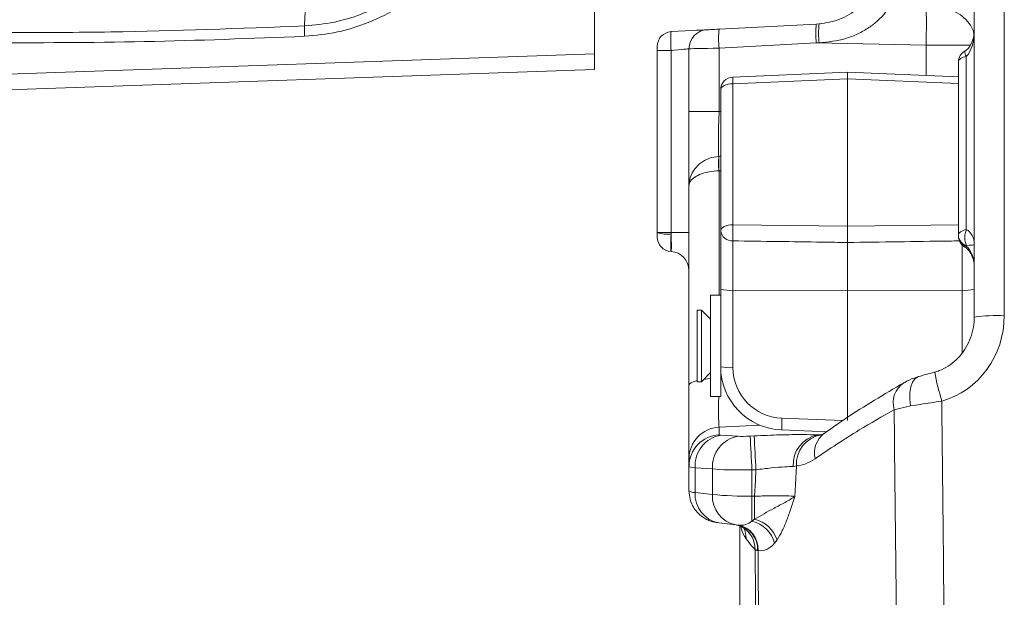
# Model space of a CAD drawing. Header units: millimetres. Extents: x 0 to 8410, y 0 to 5940.
# Tile 35 of 179: x 1381 to 1537, y 3866 to 3957. Entities that reach past the tile are written whole.
import ezdxf

# ---------------------------------------------------------------- set-up
doc = ezdxf.new("R2010")
doc.units = ezdxf.units.MM
doc.header["$LTSCALE"] = 10

msp = doc.modelspace()

# ---------------------------------------------------------------- linework, layer by layer
at = {"color": 7, "linetype": 'Continuous', "lineweight": 0}
for p, q in [((1531.85, 3910.52), (1531.85, 4021.8)), ((1471.95, 3964.77), (1471.95, 3952.07)), ((1491.59, 3955.97), (1506.92, 3956.77)), ((1506.92, 3956.77), (1507.38, 3956.79)), ((1481.85, 3923.86), (1481.85, 3952.58)), ((1486.85, 3942.95), (1486.85, 3952.87)), ((1529.35, 3950.61), (1529.35, 3950.76)), ((1529.35, 3923.59), (1529.35, 3950.61)), ((1471.95, 3949.59), (1375.65, 3946.23)), ((1511.85, 3949.19), (1493.77, 3948.4)), ((1529.35, 3948.43), (1511.85, 3949.19)), ((1511.85, 3948.12), (1511.85, 3949.19)), ((1511.85, 3948.12), (1511.85, 3924.89)), ((1491.85, 3924.15), (1491.85, 3946.4)), ((1486.85, 3931.29), (1486.85, 3942.95)), ((1486.85, 3899.74), (1486.85, 3931.29)), ((1481.85, 3923.8), (1481.85, 3923.86)), ((1481.85, 3923.17), (1481.85, 3923.8)), ((1491.85, 3914.89), (1491.85, 3924.15)), ((1529.35, 3923.43), (1529.35, 3923.59)), ((1511.85, 3922.3), (1511.85, 3914.7)), ((1529.35, 3923.4), (1529.35, 3923.43)), ((1529.35, 3923.31), (1529.35, 3923.4)), ((1491.85, 3902.69), (1491.85, 3914.89)), ((1511.85, 3914.7), (1511.85, 3894.17)), ((1491.85, 3913.97), (1490.25, 3913.97)), ((1490.25, 3902.91), (1490.25, 3913.97)), ((1488.8, 3911.62), (1488.15, 3911.62)), ((1488.15, 3905.16), (1488.15, 3911.62)), ((1490.25, 3910.17), (1488.8, 3911.62)), ((1488.8, 3905.16), (1488.8, 3911.62)), ((1488.15, 3900.32), (1488.15, 3905.16)), ((1488.8, 3900.32), (1488.8, 3905.16)), ((1490.25, 3897.97), (1490.25, 3902.91)), ((1491.85, 3897.97), (1491.85, 3902.69)), ((1488.15, 3900.32), (1488.8, 3900.32)), ((1488.8, 3900.32), (1490.25, 3901.77)), ((1486.85, 3888.17), (1486.85, 3899.74)), ((1490.25, 3897.97), (1491.85, 3897.97)), ((1501.5, 3892.7), (1508.6, 3892.43)), ((1486.85, 3886.97), (1486.85, 3888.17)), ((1486.85, 3883.08), (1486.85, 3886.97)), ((1491.55, 3878.04), (1494.28, 3877.71)), ((1494.38, 3877.7), (1494.28, 3877.71)), ((1494.38, 3877.7), (1494.5, 3877.69)), ((1494.85, 3877.53), (1494.85, 3856.07)), ((1495.99, 3876.82), (1495.8, 3876.98))]:
    msp.add_line(p, q, dxfattribs=at)
at = {"color": 8, "linetype": 'Continuous', "lineweight": 0}
for p, q in [((1536.59, 4022.01), (1536.59, 3910.74)), ((1506.92, 3953.78), (1491.59, 3952.97)), ((1507.38, 3953.79), (1506.92, 3953.78)), ((1524.27, 3953.45), (1506.92, 3953.78)), ((1531.24, 3953.45), (1524.27, 3953.45)), ((1524.27, 3948.65), (1524.27, 3953.45)), ((1375.67, 3948.71), (1471.95, 3952.07)), ((1484.02, 3952.58), (1481.85, 3952.58)), ((1484.02, 3952.58), (1484.02, 3923.86)), ((1491.59, 3952.97), (1491.59, 3942.95)), ((1530.6, 3951.66), (1530.6, 3924.33)), ((1511.85, 3948.12), (1493.78, 3947.34)), ((1493.78, 3947.34), (1493.78, 3925.08)), ((1529.35, 3947.36), (1511.85, 3948.12)), ((1491.59, 3942.95), (1486.85, 3942.95)), ((1491.59, 3942.95), (1491.85, 3942.96)), ((1491.55, 3935.88), (1491.57, 3935.88)), ((1491.59, 3933.61), (1491.55, 3933.61)), ((1491.59, 3933.61), (1491.59, 3913.97)), ((1484.02, 3923.86), (1481.85, 3923.86)), ((1484.02, 3923.86), (1484.02, 3923.61)), ((1486.85, 3923.86), (1484.02, 3923.86)), ((1493.78, 3925.08), (1511.85, 3924.89)), ((1511.85, 3924.89), (1529.35, 3925.08)), ((1493.78, 3922.54), (1493.78, 3914.75)), ((1484.02, 3920.88), (1484.02, 3920.87)), ((1529.92, 3914.75), (1529.92, 3921.91)), ((1530.6, 3921.81), (1530.6, 3921.69)), ((1493.78, 3914.75), (1511.85, 3914.7)), ((1493.78, 3914.75), (1493.78, 3902.55)), ((1529.92, 3914.75), (1511.85, 3914.7)), ((1529.92, 3904.83), (1529.92, 3914.75)), ((1491.85, 3900.88), (1492.02, 3900.89)), ((1521.81, 3896.5), (1519.21, 3895.9)), ((1501.5, 3894.56), (1511.13, 3894.2)), ((1498.01, 3893.47), (1491.59, 3893.15)), ((1491.59, 3893.15), (1491.59, 3891.95)), ((1491.89, 3891.89), (1494.62, 3891.7)), ((1496.52, 3891.72), (1497.16, 3891.76)), ((1507.1, 3891.92), (1507.8, 3891.96)), ((1507.1, 3891.92), (1507.75, 3891.94)), ((1490.55, 3886.55), (1487.82, 3886.73)), ((1487.82, 3886.73), (1487.82, 3882.83)), ((1490.55, 3882.5), (1490.55, 3886.55)), ((1497.42, 3886.43), (1496.78, 3886.39)), ((1496.78, 3886.39), (1496.78, 3882.25)), ((1503.8, 3887.02), (1503.31, 3886.95)), ((1487.82, 3882.83), (1490.55, 3882.5)), ((1496.78, 3882.25), (1497.19, 3882.25)), ((1496.78, 3878.31), (1496.78, 3882.25)), ((1497.19, 3878.61), (1497.19, 3882.25)), ((1496.78, 3878.31), (1497.19, 3878.61)), ((1497.29, 3873.85), (1497.25, 3873.89)), ((1500.77, 3875.37), (1500.36, 3874.83)), ((1497.74, 3873.66), (1497.66, 3873.68))]:
    msp.add_line(p, q, dxfattribs=at)
at = {"color": 8, "linetype": 'Continuous', "lineweight": 0, "flags": 128}
for points in [[(1531.85, 3954.72), (1531.71, 3955.67), (1531.28, 3956.59), (1530.59, 3957.44), (1529.66, 3958.2), (1528.51, 3958.83), (1527.2, 3959.31), (1525.77, 3959.63), (1524.27, 3959.77)], [(1486.85, 3952.87), (1486.8, 3952.87), (1486.64, 3952.85), (1486.38, 3952.82), (1486.03, 3952.79), (1485.61, 3952.74), (1485.12, 3952.69), (1484.58, 3952.63), (1484.02, 3952.58)], [(1491.59, 3952.97), (1490.65, 3952.95), (1489.76, 3952.93), (1488.94, 3952.92), (1488.23, 3952.9), (1487.64, 3952.89), (1487.21, 3952.88), (1486.94, 3952.87), (1486.85, 3952.87)], [(1530.6, 3951.66), (1530.34, 3951.6), (1530.09, 3951.52), (1529.88, 3951.42), (1529.7, 3951.31), (1529.55, 3951.18), (1529.44, 3951.05), (1529.38, 3950.91), (1529.35, 3950.76)], [(1493.78, 3947.34), (1493.4, 3947.32), (1493.04, 3947.26), (1492.71, 3947.17), (1492.42, 3947.05), (1492.18, 3946.91), (1492, 3946.75), (1491.89, 3946.58), (1491.85, 3946.4)], [(1493.78, 3925.08), (1493.4, 3925.06), (1493.04, 3925), (1492.71, 3924.92), (1492.42, 3924.8), (1492.18, 3924.66), (1492, 3924.5), (1491.89, 3924.33), (1491.85, 3924.15)], [(1529.35, 3923.43), (1529.38, 3923.58), (1529.44, 3923.72), (1529.55, 3923.85), (1529.7, 3923.97), (1529.88, 3924.09), (1530.09, 3924.19), (1530.34, 3924.27), (1530.6, 3924.33)], [(1530.6, 3921.69), (1530.5, 3921.6), (1530.42, 3921.56), (1530.39, 3921.56)], [(1488.15, 3900.5), (1487.64, 3900.35), (1487.21, 3900.16), (1486.94, 3899.96), (1486.85, 3899.74)], [(1490.25, 3900.81), (1489.76, 3900.77), (1489.18, 3900.69)], [(1523.1, 3901.13), (1523.04, 3901.12), (1522.52, 3900.8), (1522.11, 3900.26), (1521.82, 3899.51), (1521.67, 3898.61), (1521.67, 3897.58), (1521.81, 3896.5)], [(1497.19, 3882.25), (1497.32, 3884.68), (1497.42, 3886.43)], [(1503.8, 3887.02), (1503.65, 3884.08), (1503.56, 3882.22)]]:
    msp.add_lwpolyline(points, dxfattribs=at)
at = {"color": 7, "linetype": 'Continuous', "lineweight": 0, "flags": 128}
for points in [[(1489.7, 3955.87), (1489.59, 3955.86), (1489.27, 3955.85), (1488.75, 3955.82), (1488.06, 3955.78), (1487.2, 3955.74), (1486.22, 3955.69), (1485.15, 3955.63), (1484.03, 3955.57)], [(1489.7, 3955.87), (1489.73, 3955.87), (1489.84, 3955.88), (1490.01, 3955.88), (1490.25, 3955.9), (1490.53, 3955.91), (1490.86, 3955.93), (1491.22, 3955.95), (1491.59, 3955.97)]]:
    msp.add_lwpolyline(points, dxfattribs=at)
at = {"color": 8, "linetype": 'Continuous', "lineweight": 0}
for centre, radius, start, end in [((1446.66, 3956.03), 20.48, 178.7902, 183.3412), ((1521.28, 3955.27), 14.43, 174.0433, 185.9567), ((1521.73, 3955.29), 14.43, 174.0259, 185.969), ((1505.95, 3954.47), 14.43, 174.0432, 185.9568), ((1531.58, 3952.36), 1.2, 172.6025, 215.5076), ((1506.57, 3948.07), 12.81, 178.5464, 183.2902), ((1507.91, 3934.74), 16.4, 176.0293, 183.9707), ((1511.59, 3934.97), 20.05, 177.4066, 183.9001), ((1483.51, 3929.98), 6.39, 255.0219, 274.6436), ((1493.66, 3924.36), 1.82, 186.6557, 273.8631), ((1529.07, 3923.81), 35.31, 177.9362, 182.0638), ((1533.67, 3923.07), 3.31, 157.6414, 202.3586), ((1484.15, 3923.17), 2.3, 180.0988, 266.8672), ((1531.12, 3923.5), 1.77, 182.2626, 252.9904), ((1531.12, 3923.38), 1.77, 182.2626, 252.9904), ((1493.31, 3921.68), 6.95, 257.8704, 273.8707), ((1530.39, 3921.68), 6.95, 266.1295, 282.1294), ((1535.45, 3883.42), 27.34, 87.605, 97.5578), ((1493.31, 3909.48), 6.95, 257.8609, 273.8732), ((1557.4, 3906.96), 32.17, 189.1462, 197.5726), ((1522.92, 3896.96), 3.86, 124.0615, 195.9779), ((1514.83, 3893.59), 13.36, 175.8648, 183.8459), ((1491.85, 3888.17), 4.99, 92.9252, 179.9358), ((1491.85, 3886.96), 4.99, 92.9252, 179.9344), ((1492.7, 3887.07), 4.89, 99.5421, 183.9), ((1495.43, 3886.88), 4.89, 99.5415, 183.9006), ((1930.06, 3910.34), 433.94, 182.4585, 183.1631), ((1930.31, 3910.35), 433.56, 182.4583, 183.1635), ((1508.08, 3887.24), 4.78, 101.8768, 183.4403), ((1508.45, 3887.33), 4.65, 98.725, 183.8639), ((1510.65, 3889.03), 4.01, 128.1578, 192.43), ((1487.73, 3884.48), 1.65, 237.7989, 273.0245), ((1492.36, 3882.52), 4.55, 176.1024, 259.7242), ((1495.12, 3882.21), 4.58, 176.4033, 259.4247), ((1496.11, 3943), 60.75, 264.7503, 270.6384), ((1496.02, 3873.73), 5.02, 19.0846, 76.5128), ((1493.87, 3873.93), 3.8, 356.1535, 82.3479), ((1493.95, 3873.93), 3.8, 355.9047, 81.6249), ((1491.87, 3875.56), 3.98, 359.7576, 24.4651), ((1495.7, 3873.61), 4.82, 14.6543, 76.968), ((1493.31, 3873.88), 3.97, 359.6005, 47.6161), ((1493.31, 3873.93), 3.95, 359.4205, 45.165)]:
    msp.add_arc(centre, radius, start, end, dxfattribs=at)
at = {"color": 7, "linetype": 'Continuous', "lineweight": 0}
for centre, radius, start, end in [((1484.15, 3953.27), 2.3, 93, 180), ((1489.85, 3952.87), 3, 93, 180), ((1531.35, 3950.76), 2, 118.8071, 180), ((1493.85, 3946.4), 2, 92.487, 180), ((1484.15, 3923.16), 2.3, 180, 266.7551), ((1531.35, 3923.31), 2, 180, 241.1929), ((1483.85, 3917.87), 3, 0, 86.7551)]:
    msp.add_arc(centre, radius, start, end, dxfattribs=at)
at = {"color": 8, "linetype": 'Continuous', "lineweight": 0}
for centre, major_axis, ratio, start_param, end_param in [((1523.85, 3953.45), (0.15, 10), 0.041861, 4.71321, 5.397411), ((1529.85, 3955.8), (0, 4.47), 0.447618, 3.525989, 4.712389), ((1491.85, 3942.98), (0.26, 7.22), 0.03601, 1.576737, 2.961692), ((1099.42, 3922.42), (978.19, 49.63), 0.007159, 5.124512, 5.124833), ((1099.26, 3923.09), (978.38, 48.96), 0.010141, 5.124488, 5.12478), ((1484.15, 3923.87), (0.12, 3), 0.040063, 1.658586, 3.055561), ((1483.85, 3923.88), (-0.16, 3.01), 0.051695, 3.221701, 4.618676), ((1529.85, 3921.99), (0, 2.53), 0.79087, 4.712389, 5.898789), ((1529.85, 3921.99), (2, 0), 0.095, 5.096786, 6.283185), ((1529.85, 3918.27), (0, 3.69), 0.542229, 4.712389, 5.898789), ((1523.59, 3910.48), (2.34, 13.52), 0.945669, 3.566085, 4.893545), ((1501.78, 3902.53), (7.39, -3.07), 0.996557, 3.533682, 5.069572), ((1491.85, 3903.15), (0.25, 10.02), 0.021009, 2.114606, 3.073376), ((1493.79, 3892.06), (2.2, 0.12), 0.069565, 3.137938, 3.661537), ((1496.52, 3891.88), (2.2, 0.12), 0.069565, 3.661537, 4.708734), ((1494.05, 3887.08), (7.2, 0.12), 0.069739, 3.140473, 3.664072), ((1496.78, 3886.9), (7.2, 0.12), 0.069739, 3.664072, 4.711269)]:
    msp.add_ellipse(centre, major_axis=major_axis, ratio=ratio, start_param=start_param, end_param=end_param, dxfattribs=at)
at = {"color": 7, "linetype": 'Continuous', "lineweight": 0}
msp.add_ellipse((1501.85, 3902.67), major_axis=(9.44, -3.32), ratio=0.996882, start_param=3.478475, end_param=5.014365, dxfattribs=at)
at = {"color": 8, "linetype": 'Continuous', "lineweight": 0}
for points, knots in [([(1426.18, 3956.46), (1426.26, 3957.73), (1426.42, 3960.27), (1426.74, 3965.17), (1427.09, 3970.82), (1427.36, 3975.31), (1427.49, 3977.55)], [0, 0, 0, 0, 0.249268, 0.4985356, 0.7492676, 1, 1, 1, 1]), ([(1426.18, 3956.46), (1427.76, 3956.61), (1430.98, 3956.92), (1435.34, 3958.31), (1439.87, 3960.44), (1442.51, 3962.51), (1444.11, 3963.76)], [0, 0, 0, 0, 0.241561, 0.490364, 0.690687, 1, 1, 1, 1]), ([(1445.33, 3962.6), (1443.96, 3961.51), (1441.17, 3959.28), (1436.41, 3956.95), (1431.38, 3955.33), (1427.95, 3955), (1426.21, 3954.84)], [0, 0, 0, 0, 0.250942, 0.509331, 0.751108, 1, 1, 1, 1]), ([(1518.69, 3959.87), (1518.41, 3959.41), (1517.86, 3958.52), (1516.64, 3957.26), (1515.21, 3956.13), (1513.51, 3955.19), (1510.91, 3954.16), (1508.8, 3953.94), (1507.38, 3953.79)], [0, 0, 0, 0, 0.140606, 0.269339, 0.398304, 0.544991, 0.691863, 1, 1, 1, 1]), ([(1375.65, 3955.44), (1376.99, 3955.43), (1383.65, 3955.4), (1400.5, 3955.5), (1416, 3956.08), (1426.18, 3956.46)], [0, 0, 0, 0, 0.079106, 0.395541, 1, 1, 1, 1]), ([(1426.21, 3954.84), (1417.79, 3954.5), (1400.94, 3953.83), (1384.08, 3953.82), (1375.65, 3953.81)], [0, 0, 0, 0, 0.499825, 1, 1, 1, 1]), ([(1484.03, 3955.57), (1484.02, 3955.55), (1484, 3955.51), (1483.98, 3955.18), (1483.97, 3954.63), (1483.98, 3953.9), (1484, 3953.13), (1484.02, 3952.69), (1484.02, 3952.58)], [0, 0, 0, 0, 0.150858, 0.365977, 0.500286, 0.714708, 0.928972, 1, 1, 1, 1]), ([(1491.55, 3935.88), (1491.05, 3935.81), (1490.07, 3935.67), (1488.76, 3934.96), (1487.68, 3933.92), (1487, 3932.65), (1486.85, 3931.72), (1486.85, 3931.29), (1486.85, 3931.29)], [0, 0, 0, 0, 0.197289, 0.387424, 0.584885, 0.806952, 0.998065, 1, 1, 1, 1]), ([(1491.55, 3933.61), (1491.05, 3933.57), (1490.07, 3933.5), (1488.76, 3933.14), (1487.68, 3932.62), (1487, 3931.98), (1486.85, 3931.51), (1486.85, 3931.29), (1486.85, 3931.29)], [0, 0, 0, 0, 0.196768, 0.386906, 0.584795, 0.80723, 0.998066, 1, 1, 1, 1]), ([(1511.85, 3922.3), (1510.52, 3922.31), (1504.5, 3922.4), (1498.48, 3922.48), (1493.78, 3922.54)], [0, 0, 0, 0, 0.221155, 1, 1, 1, 1]), ([(1529.53, 3922.54), (1528.97, 3922.53), (1523.08, 3922.45), (1517.19, 3922.37), (1511.85, 3922.3)], [0, 0, 0, 0, 0.094776, 1, 1, 1, 1]), ([(1526.72, 3897.24), (1526.14, 3897.16), (1524.4, 3896.91), (1522.84, 3896.66), (1521.81, 3896.5)], [0, 0, 0, 0, 0.338291, 1, 1, 1, 1]), ([(1526.72, 3897.24), (1526.91, 3880.58), (1527.23, 3850.93), (1527.42, 3814.78), (1527.9, 3788.81), (1527.84, 3775.82), (1527.8, 3769.33)], [0, 0, 0, 0, 0.390886, 0.695439, 0.847731, 1, 1, 1, 1]), ([(1519.21, 3895.9), (1517.35, 3894.83), (1512.91, 3892.31), (1509.01, 3889.69), (1506.74, 3888.17)], [0, 0, 0, 0, 0.419846, 1, 1, 1, 1]), ([(1520.33, 3769.3), (1520.36, 3775.77), (1520.41, 3788.72), (1519.93, 3814.62), (1519.72, 3850.35), (1519.39, 3879.6), (1519.21, 3895.9)], [0, 0, 0, 0, 0.153426, 0.306876, 0.613768, 1, 1, 1, 1]), ([(1497.16, 3891.76), (1497.84, 3891.79), (1499.22, 3891.86), (1501.23, 3891.93), (1503.13, 3891.97), (1505.22, 3891.98), (1506.39, 3891.94), (1507.1, 3891.92)], [0, 0, 0, 0, 0.176657, 0.358428, 0.535088, 0.716896, 1, 1, 1, 1]), ([(1506.74, 3888.17), (1506.26, 3887.87), (1505.28, 3887.27), (1504.3, 3887.1), (1503.8, 3887.02)], [0, 0, 0, 0, 0.494477, 1, 1, 1, 1]), ([(1503.31, 3886.95), (1502.89, 3886.94), (1501.93, 3886.89), (1499.87, 3886.72), (1498.23, 3886.52), (1497.42, 3886.43)], [0, 0, 0, 0, 0.283011, 0.641142, 1, 1, 1, 1]), ([(1497.19, 3882.25), (1498.01, 3882.27), (1499.64, 3882.32), (1501.8, 3882.31), (1503.01, 3882.27), (1503.48, 3882.22), (1503.56, 3882.22)], [0, 0, 0, 0, 0.315314, 0.62825, 0.940537, 1, 1, 1, 1]), ([(1497.19, 3878.61), (1498.21, 3879.2), (1499.87, 3880.16), (1501.78, 3881.14), (1502.86, 3881.75), (1503.34, 3882.06), (1503.55, 3882.22), (1503.56, 3882.22)], [0, 0, 0, 0, 0.429573, 0.700511, 0.847517, 0.99812, 1, 1, 1, 1]), ([(1503.56, 3882.22), (1503.55, 3882.21), (1503.45, 3881.89), (1503.24, 3881.26), (1502.83, 3880), (1502.3, 3878.48), (1501.59, 3876.76), (1501.04, 3875.84), (1500.77, 3875.37)], [0, 0, 0, 0, 0.002086, 0.126996, 0.251884, 0.500789, 0.750666, 1, 1, 1, 1]), ([(1494.5, 3877.69), (1494.96, 3877.65), (1495.74, 3877.59), (1496.47, 3878.1), (1496.78, 3878.31)], [0, 0, 0, 0, 0.575406, 1, 1, 1, 1]), ([(1495.85, 3875.54), (1495.54, 3876.05), (1495.16, 3876.68), (1495.06, 3877.32), (1495.03, 3877.45)], [0, 0, 0, 0, 0.796254, 1, 1, 1, 1]), ([(1497.25, 3873.89), (1497.07, 3874.06), (1496.52, 3874.61), (1496.12, 3875.16), (1495.85, 3875.54)], [0, 0, 0, 0, 0.318282, 1, 1, 1, 1]), ([(1500.36, 3874.83), (1499.95, 3874.44), (1499.09, 3873.61), (1498.2, 3873.64), (1497.74, 3873.66)], [0, 0, 0, 0, 0.4744317, 1, 1, 1, 1]), ([(1497.74, 3873.66), (1497.93, 3846.49), (1498.18, 3812.5), (1497.4, 3771.68), (1495.71, 3751.26), (1493.32, 3730.9), (1485.24, 3678.39), (1476.75, 3624.87), (1467.64, 3570.37), (1463.42, 3547.05), (1459.43, 3523.69), (1456.04, 3500.25), (1453.97, 3480.81), (1453.17, 3465.4), (1453.09, 3450.33), (1453.12, 3439.02), (1453.14, 3431.47)], [0, 0, 0, 0, 0.182956, 0.228896, 0.274881, 0.320899, 0.366884, 0.632624, 0.685806, 0.739021, 0.792216, 0.845356, 0.898474, 0.923831, 0.949194, 1, 1, 1, 1]), ([(1489.64, 3709.95), (1489.68, 3710.19), (1490.79, 3717.13), (1492.85, 3730.8), (1495.26, 3751.02), (1496.95, 3771.31), (1497.75, 3812.28), (1497.49, 3846.46), (1497.29, 3873.85)], [0, 0, 0, 0, 0.00447, 0.12833, 0.252278, 0.376134, 0.499866, 1, 1, 1, 1]), ([(1497.66, 3873.68), (1497.62, 3873.69), (1497.52, 3873.72), (1497.37, 3873.77), (1497.32, 3873.82), (1497.29, 3873.85)], [0, 0, 0, 0, 0.203444, 0.52849, 1, 1, 1, 1])]:
    msp.add_open_spline(points, degree=3, knots=knots, dxfattribs=at)
at = {"color": 7, "linetype": 'Continuous', "lineweight": 0}
for points, knots in [([(1507.38, 3956.79), (1508.49, 3956.96), (1510.15, 3957.2), (1512.14, 3958.24), (1513.76, 3959.43), (1514.79, 3960.63), (1515.61, 3961.9), (1515.87, 3962.47), (1516.08, 3962.93)], [0, 0, 0, 0, 0.276965, 0.417, 0.556901, 0.788204, 0.831301, 1, 1, 1, 1]), ([(1531.85, 3955.8), (1531.85, 3955.61), (1531.83, 3955.01), (1531.61, 3954.07), (1531.14, 3953.16), (1530.68, 3952.69), (1530.43, 3952.54), (1530.39, 3952.52)], [0, 0, 0, 0, 0.155718, 0.486455, 0.764581, 0.966241, 1, 1, 1, 1]), ([(1481.85, 3952.58), (1481.85, 3952.6), (1481.85, 3952.71), (1481.85, 3952.88), (1481.85, 3953.06), (1481.85, 3953.19), (1481.85, 3953.26), (1481.85, 3953.27), (1481.85, 3953.27)], [0, 0, 0, 0, 0.071047, 0.285305, 0.499657, 0.633939, 0.849041, 1, 1, 1, 1]), ([(1471.95, 3952.07), (1471.95, 3951.73), (1471.95, 3951.06), (1471.95, 3950.25), (1471.95, 3949.7), (1471.95, 3949.63), (1471.95, 3949.59)], [0, 0, 0, 0, 0.250125, 0.500006, 0.749865, 1, 1, 1, 1]), ([(1511.85, 3922.3), (1511.85, 3922.34), (1511.85, 3922.52), (1511.85, 3922.94), (1511.85, 3923.57), (1511.85, 3924.26), (1511.85, 3924.68), (1511.85, 3924.89)], [0, 0, 0, 0, 0.079821, 0.309797, 0.539764, 0.769899, 1, 1, 1, 1]), ([(1530.39, 3921.56), (1530.46, 3921.52), (1530.77, 3921.32), (1531.25, 3920.75), (1531.68, 3919.79), (1531.84, 3918.91), (1531.85, 3918.39), (1531.85, 3918.27)], [0, 0, 0, 0, 0.065594, 0.288428, 0.58591, 0.902944, 1, 1, 1, 1]), ([(1531.85, 3910.52), (1531.85, 3910.28), (1531.83, 3909.46), (1531.58, 3908.08), (1531, 3906.46), (1530.13, 3904.99), (1529.04, 3903.74), (1527.75, 3902.74), (1526.59, 3902.14), (1525.86, 3901.91), (1525.63, 3901.84)], [0, 0, 0, 0, 0.06418, 0.215346, 0.365807, 0.513879, 0.658671, 0.799753, 0.937213, 1, 1, 1, 1]), ([(1525.63, 3901.84), (1525.59, 3901.83), (1525.13, 3901.7), (1524.24, 3901.47), (1523.48, 3901.24), (1523.1, 3901.13)], [0, 0, 0, 0, 0.051134, 0.51682, 1, 1, 1, 1]), ([(1523.1, 3901.13), (1522.99, 3901.1), (1522.31, 3900.9), (1521.52, 3900.6), (1520.91, 3900.21), (1520.77, 3900.13)], [0, 0, 0, 0, 0.129301, 0.8056685, 1, 1, 1, 1]), ([(1520.76, 3900.15), (1519.19, 3899.24), (1516.01, 3897.38), (1511.82, 3894.72), (1509.3, 3892.94), (1508.2, 3892.16)], [0, 0, 0, 0, 0.351347, 0.713852, 1, 1, 1, 1]), ([(1508.17, 3892.18), (1508.17, 3892.18), (1508, 3892.05), (1507.78, 3891.95), (1507.74, 3891.94), (1507.73, 3891.93)], [0, 0, 0, 0, 0.022514, 0.523487, 1, 1, 1, 1]), ([(1486.85, 3883.08), (1486.89, 3882.65), (1486.95, 3881.85), (1487.38, 3880.77), (1487.94, 3879.92), (1488.59, 3879.26), (1489.27, 3878.77), (1489.94, 3878.43), (1490.57, 3878.22), (1491.11, 3878.1), (1491.41, 3878.06), (1491.55, 3878.04)], [0, 0, 0, 0, 0.166902, 0.310852, 0.441516, 0.560862, 0.669476, 0.767312, 0.85388, 0.930891, 1, 1, 1, 1]), ([(1494.28, 3877.72), (1494.27, 3877.72), (1494.25, 3877.72), (1494.37, 3877.7), (1494.71, 3877.6), (1495.29, 3877.35), (1495.76, 3877.07), (1495.97, 3876.83), (1495.98, 3876.81)], [0, 0, 0, 0, 0.081449, 0.242642, 0.408109, 0.666647, 0.976905, 1, 1, 1, 1]), ([(1495.8, 3876.97), (1495.83, 3876.94), (1495.97, 3876.86), (1496.05, 3876.77), (1496.11, 3876.7)], [0, 0, 0, 0, 0.281159, 1, 1, 1, 1])]:
    msp.add_open_spline(points, degree=3, knots=knots, dxfattribs=at)

doc.saveas('drawing.dxf')
